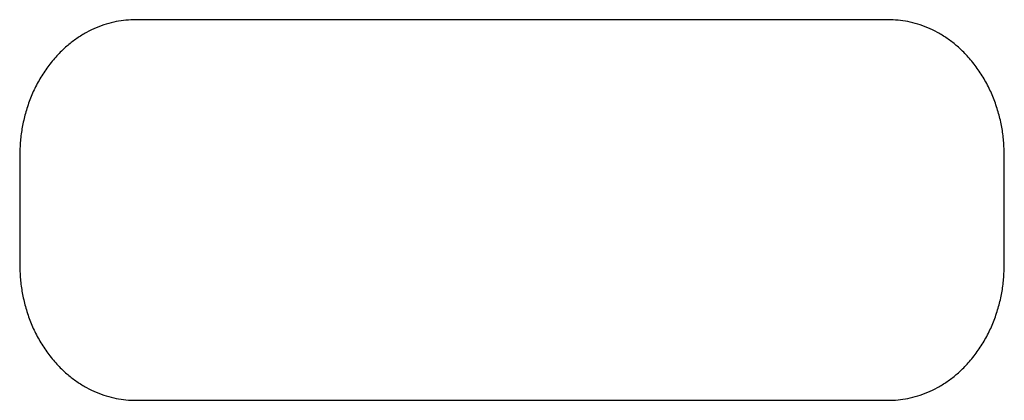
# Model space of a CAD drawing. Header units: centimetres. Extents: x 241 to 416, y 204 to 393.
# Tile 1 of 228: x 261 to 415, y 204 to 264. Entities that reach past the tile are written whole.
import ezdxf

# ---------------------------------------------------------------- set-up
doc = ezdxf.new("R2010")
doc.units = ezdxf.units.CM
doc.layers.add('solide1$SOLIDE12', color=7, linetype='Continuous', true_color=0xeaff00)

msp = doc.modelspace()

# ---------------------------------------------------------------- linework, layer by layer
at = {"layer": 'solide1$SOLIDE12'}
for points in [[(396.73, 263.81), (278.92, 263.81)], [(260.8, 242.55), (260.8, 225.53)], [(414.86, 225.53), (414.86, 242.55)], [(278.92, 204.27), (396.73, 204.27)]]:
    msp.add_lwpolyline(points, dxfattribs=at)
for points in [[(278.92, 263.81, -1.18), (260.8, 263.81, -1.18), (260.8, 242.55, -1.18)], [(414.86, 242.55, -1.18), (414.86, 263.81, -1.18), (396.73, 263.81, -1.18)], [(260.8, 225.53, -1.18), (260.8, 204.27, -1.18), (278.92, 204.27, -1.18)], [(396.73, 204.27, -1.18), (414.86, 204.27, -1.18), (414.86, 225.53, -1.18)]]:
    msp.add_rational_spline(points, [1, 0.707106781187, 1], degree=2, dxfattribs=at)

doc.saveas('drawing.dxf')
